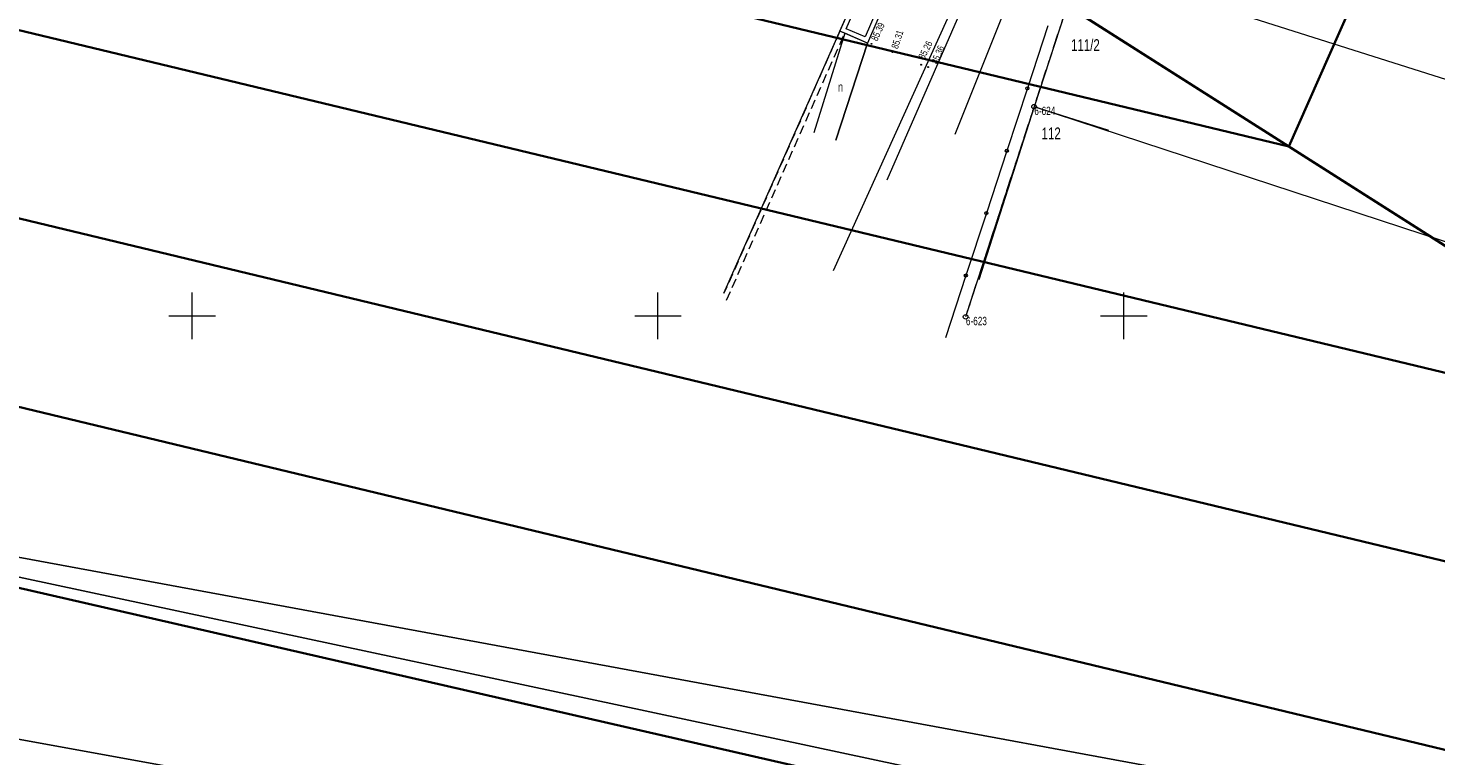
# Model space of a CAD drawing. Header units: metres. Extents: x -1013 to 1491576, y -5789570 to 1032.
# Tile 41 of 62: x 30 to 182, y -183 to -104. Entities that reach past the tile are written whole.
import ezdxf
from ezdxf.xclip import XClip

# ---------------------------------------------------------------- set-up
doc = ezdxf.new("R2010")
doc.units = ezdxf.units.M
doc.header["$MEASUREMENT"] = 0
doc.header["$XCLIPFRAME"] = 0
for name, pattern in [('2_KTCR02', [1.5, 1, -0.5]), ('GUK', [2, 1.5, -0.5]), ('GUZ', [1, 0.5, -0.5])]:
    doc.linetypes.add(name, pattern=pattern)
doc.layers.add('700-L Mapa 1_1000 dwg', color=7, linetype='Continuous')
for name, color, linetype, lineweight in [('703-L Płaszczyzny podejścia 2D3', 152, 'Continuous', 30), ('703-L Płaszczyzny podejścia 2D38', 171, 'Continuous', 35), ('704-L Płaszczyzny podejścia 3D38', 171, 'Continuous', 35), ('704-L Płaszczyzny podejścia 3D93', 254, 'Continuous', 13), ('ex_02_DXF_MZ_5_Dzialki7', 9, 'Continuous', 18), ('ex_02_DXF_MZ_5_EGBB_L_07', 9, 'Continuous', 18), ('ex_02_DXF_MZ_5_EGBB_L_17', 9, 'Continuous', 18), ('ex_02_DXF_MZ_5_EGBE_L_07', 9, 'Continuous', 18), ('ex_02_DXF_MZ_5_EGBE_L_77', 9, 'Continuous', 18), ('ex_02_DXF_MZ_5_Kontury3', 9, 'Continuous', 18), ('ex_02_DXF_MZ_5_KTCR_L_17', 9, 'Continuous', 18), ('ex_02_DXF_MZ_5_KTKR_D_L_07', 9, 'Continuous', 18), ('ex_02_DXF_MZ_5_KTOK_L_47', 9, 'Continuous', 18), ('ex_02_DXF_MZ_5_Numery_dzialek7', 9, 'Continuous', 18), ('ex_02_DXF_MZ_5_Numery_punktow7', 9, 'Continuous', 18), ('ex_02_DXF_MZ_5_Podzial_sekcyjny_krzyze7', 9, 'Continuous', 18), ('ex_02_DXF_MZ_5_Punkty7', 9, 'Continuous', 18), ('ex_02_DXF_MZ_5_RTPW_T_17', 9, 'Continuous', 18), ('ex_02_DXF_MZ_5_SUPE_D_L_31', 9, 'Continuous', 18), ('ex_02_DXF_MZ_5_SUPW_D_L_05', 9, 'Continuous', 18), ('ex_02_DXF_MZ_5_Uzytki3', 9, 'Continuous', 18)]:
    doc.layers.add(name, color=color, linetype=linetype, lineweight=lineweight)
doc.styles.add('STYL_AUTOMATYCZNY_1', font='arial.ttf', dxfattribs={"width": 0.7})

# ---------------------------------------------------------------- blocks, each defined once
blk = doc.blocks.new('Rysunek_1_5', base_point=(-7447251.91, -5789835.33))
at = {"layer": 'ex_02_DXF_MZ_5_Dzialki7', "color": 9, "linetype": 'Continuous', "lineweight": 18}
for p, q in [((143.46, -97.58), (138.45, -112.91)), ((200.49, -115.64), (143.46, -97.58)), ((138.45, -112.91), (131.11, -135.45)), ((195.5, -131.66), (138.45, -112.91))]:
    blk.add_line(p, q, dxfattribs=at)
at = {"layer": 'ex_02_DXF_MZ_5_EGBB_L_07', "color": 9, "linetype": 'Continuous', "lineweight": 18}
for p, q in [((143.46, -97.58), (138.45, -112.91)), ((138.45, -112.91), (132.51, -131.48)), ((145.12, -115.04), (138.45, -112.91)), ((146.47, -115.47), (138.45, -112.91))]:
    blk.add_line(p, q, dxfattribs=at)
at = {"layer": 'ex_02_DXF_MZ_5_EGBB_L_17', "color": 9, "linetype": 'Continuous', "lineweight": 18}
blk.add_line((105.17, -132.93), (125.16, -87.76), dxfattribs=at)
at = {"layer": 'ex_02_DXF_MZ_5_EGBE_L_07', "color": 9, "linetype": 'Continuous', "lineweight": 18}
for p, q in [((117.62, -104.81), (120.15, -99.05)), ((118.28, -104.55), (120.41, -99.71)), ((122.41, -100.57), (120.31, -105.42)), ((123.07, -100.31), (120.57, -106.08)), ((120.57, -106.08), (117.62, -104.81)), ((120.31, -105.42), (118.28, -104.55))]:
    blk.add_line(p, q, dxfattribs=at)
at = {"layer": 'ex_02_DXF_MZ_5_EGBE_L_77', "color": 9, "linetype": 'Continuous', "lineweight": 18}
for p, q in [((118.14, -105.03), (114.81, -115.72)), ((120.57, -106.08), (118.14, -105.03)), ((117.19, -116.5), (120.57, -106.08))]:
    blk.add_line(p, q, dxfattribs=at)
at = {"layer": 'ex_02_DXF_MZ_5_Kontury3', "color": 9, "linetype": 'GUK', "lineweight": 18}
for p, q in [((143.46, -97.58), (138.45, -112.91)), ((138.45, -112.91), (131.11, -135.44))]:
    blk.add_line(p, q, dxfattribs=at)
at = {"layer": 'ex_02_DXF_MZ_5_KTCR_L_17', "color": 9, "linetype": '2_KTCR02', "lineweight": 18}
for p, q in [((117.62, -104.81), (105.17, -132.93)), ((105.45, -133.66), (118.14, -105.04)), ((118.14, -105.04), (117.62, -104.81))]:
    blk.add_line(p, q, dxfattribs=at)
at = {"layer": 'ex_02_DXF_MZ_5_KTKR_D_L_07', "color": 9, "linetype": 'Continuous', "lineweight": 18}
for p, q in [((116.91, -130.48), (134.64, -91.37)), ((120.57, -106.08), (117.19, -116.5))]:
    blk.add_line(p, q, dxfattribs=at)
at = {"layer": 'ex_02_DXF_MZ_5_KTOK_L_47', "color": 9, "linetype": 'Continuous', "lineweight": 18}
for p, q in [((139.93, -104.25), (137.73, -110.94)), ((137.73, -110.94), (135.53, -117.64)), ((135.53, -117.64), (133.33, -124.33)), ((133.33, -124.33), (131.13, -131.02)), ((131.13, -131.02), (128.93, -137.71))]:
    blk.add_line(p, q, dxfattribs=at)
for centre in [(137.73, -110.94), (135.53, -117.64), (133.33, -124.33), (131.13, -131.02)]:
    blk.add_circle(centre, 0.17, dxfattribs=at)
at = {"layer": 'ex_02_DXF_MZ_5_Podzial_sekcyjny_krzyze7', "color": 9, "linetype": 'Continuous', "lineweight": 18}
for p, q in [((48.09, -137.83), (48.09, -132.83)), ((98.09, -137.83), (98.09, -132.83)), ((148.09, -137.83), (148.09, -132.83)), ((45.59, -135.33), (50.59, -135.33)), ((95.59, -135.33), (100.59, -135.33)), ((145.59, -135.33), (150.59, -135.33))]:
    blk.add_line(p, q, dxfattribs=at)
at = {"layer": 'ex_02_DXF_MZ_5_Punkty7', "color": 9, "linetype": 'Continuous', "lineweight": 18}
for centre in [(138.45, -112.91), (131.11, -135.45)]:
    blk.add_circle(centre, 0.25, dxfattribs=at)
at = {"layer": 'ex_02_DXF_MZ_5_RTPW_T_17', "color": 9, "linetype": 'Continuous', "lineweight": 18}
for centre in [(121.01, -106.17), (123.25, -107.06), (126.34, -108.41), (127.08, -108.66)]:
    blk.add_circle(centre, 0.045, dxfattribs=at)
at = {"layer": 'ex_02_DXF_MZ_5_SUPE_D_L_31', "color": 9, "linetype": 'Continuous', "lineweight": 18}
blk.add_line((122.69, -120.76), (132.58, -98.11), dxfattribs=at)
at = {"layer": 'ex_02_DXF_MZ_5_SUPW_D_L_05', "color": 9, "linetype": 'Continuous', "lineweight": 18}
blk.add_line((129.98, -115.84), (136.64, -99.23), dxfattribs=at)
at = {"layer": 'ex_02_DXF_MZ_5_Uzytki3', "color": 9, "linetype": 'GUZ', "lineweight": 18}
for p, q in [((143.46, -97.58), (138.45, -112.91)), ((138.45, -112.91), (131.11, -135.44))]:
    blk.add_line(p, q, dxfattribs=at)
at = {"layer": 'ex_02_DXF_MZ_5_EGBE_L_77', "color": 9, "linetype": 'Continuous', "lineweight": 18, "insert": (117.41, -110.8), "char_height": 1, "attachment_point": 4, "style": 'STYL_AUTOMATYCZNY_1'}
blk.add_mtext('\\A1;{\\pql;\\fArial|b0|i0|c238|p0;\\W0.700000;n}', dxfattribs=at)
at = {"layer": 'ex_02_DXF_MZ_5_Numery_dzialek7', "color": 9, "linetype": 'Continuous', "lineweight": 18, "char_height": 1.26, "attachment_point": 1, "style": 'STYL_AUTOMATYCZNY_1'}
for s, insert in [('\\A1;{\\pql;\\fArial|b0|i0|c238|p0;\\W0.700000;111/2}', (142.42, -105.67)), ('\\A1;{\\pql;\\fArial|b0|i0|c238|p0;\\W0.700000;112}', (139.26, -115.14))]:
    blk.add_mtext(s, dxfattribs=dict(at, insert=insert))
at = {"layer": 'ex_02_DXF_MZ_5_Numery_punktow7', "color": 9, "linetype": 'Continuous', "lineweight": 18, "char_height": 0.9, "attachment_point": 1, "style": 'STYL_AUTOMATYCZNY_1'}
for s, insert in [('\\A1;{\\pql;\\fArial|b0|i0|c238|p0;\\W0.700000;6-624}', (138.48, -112.91)), ('\\A1;{\\pql;\\fArial|b0|i0|c238|p0;\\W0.700000;6-623}', (131.14, -135.45))]:
    blk.add_mtext(s, dxfattribs=dict(at, insert=insert))
at = {"layer": 'ex_02_DXF_MZ_5_RTPW_T_17', "color": 9, "linetype": 'Continuous', "lineweight": 18, "char_height": 0.75, "style": 'STYL_AUTOMATYCZNY_1'}
for s, insert, attachment_point, rotation in [('\\A1;{\\pql;\\fArial|b0|i0|c238|p0;\\W0.700000;85.39}', (121.62, -105.94), 7, 65.15), ('\\A1;{\\pql;\\fArial|b0|i0|c238|p0;\\W0.700000;85.31}', (123.83, -106.77), 7, 71.6617), ('\\A1;{\\pql;\\fArial|b0|i0|c238|p0;\\W0.700000;85.26}', (126.68, -107.89), 7, 62.8211), ('\\A1;{\\pql;\\fArial|b0|i0|c238|p0;\\W0.700000;85.36}', (127.38, -108.12), 1, 67.0982)]:
    blk.add_mtext(s, dxfattribs=dict(at, insert=insert, attachment_point=attachment_point, rotation=rotation))

msp = doc.modelspace()

# ---------------------------------------------------------------- linework, layer by layer
at = {"layer": '703-L Płaszczyzny podejścia 2D3', "color": 152, "linetype": 'Continuous', "lineweight": 30}
msp.add_circle((8.23, 10.36), 1021.66, dxfattribs=at)
at = {"layer": '703-L Płaszczyzny podejścia 2D38', "color": 171, "linetype": 'Continuous', "lineweight": 35}
for p, q in [((12.16, -19.57), (344.17, -230.51)), ((-44.56, -147.57), (372.51, -243.07))]:
    msp.add_line(p, q, dxfattribs=at)
at = {"layer": '704-L Płaszczyzny podejścia 3D38', "color": 171, "linetype": 'Continuous', "lineweight": 35, "flags": 128}
for points in [[(201.15, -37.37), (165.79, -117.18)], [(165.79, -117.18), (201.15, -37.37)], [(-4.05, -56.14), (114.58, -84.64), (165.79, -117.18)], [(165.79, -117.18), (-12.15, -74.43)], [(-12.15, -74.43), (165.79, -117.18), (217, -149.72)], [(165.79, -117.18), (114.58, -84.64)], [(217, -149.72), (-20.25, -92.71)], [(-20.25, -92.71), (217, -149.72), (268.21, -182.25)], [(268.21, -182.25), (-28.35, -111)], [(-28.35, -111), (268.21, -182.25), (319.42, -214.79)], [(217, -149.72), (165.79, -117.18)], [(319.42, -214.79), (-36.46, -129.28)]]:
    msp.add_lwpolyline(points, dxfattribs=at)
at = {"layer": '704-L Płaszczyzny podejścia 3D93', "color": 254, "linetype": 'Continuous', "lineweight": 13, "flags": 128}
for points in [[(-36.46, -129.28), (319.42, -214.79)], [(-44.56, -147.57), (344.17, -230.51), (372.51, -243.07)], [(372.51, -243.07), (-44.56, -147.57)], [(-44.56, -147.57), (319.42, -214.79), (344.17, -230.51)], [(344.17, -230.51), (-44.56, -147.57)], [(319.42, -214.79), (-44.56, -147.57)], [(-44.56, -147.57), (372.51, -243.07)], [(-52.66, -165.85), (372.51, -243.07), (427.36, -267.38)], [(372.51, -243.07), (-52.66, -165.85)]]:
    msp.add_lwpolyline(points, dxfattribs=at)

# ---------------------------------------------------------------- block references
at = {"layer": '700-L Mapa 1_1000 dwg', "color": 52, "linetype": 'Continuous', "lineweight": 25}
ref = msp.add_blockref('Rysunek_1_5', (-7447251.91, -5789835.33), dxfattribs=at)
XClip(ref).set_block_clipping_path([(-454.4097296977, -337.82710067), (350.5902703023, 167.17289933)])

doc.saveas('drawing.dxf')
